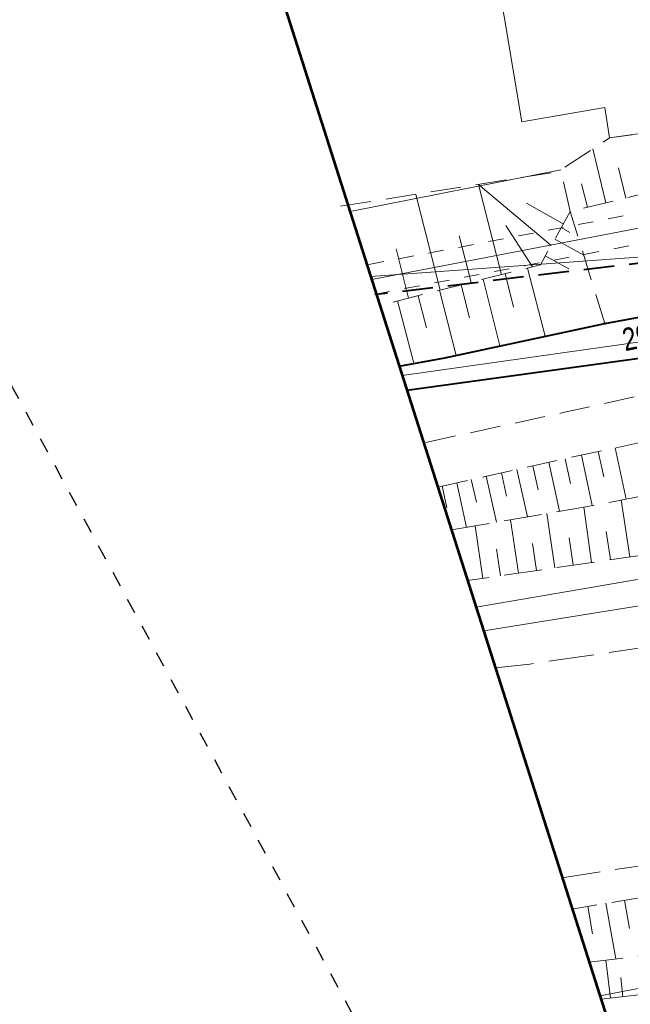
# Model space of a CAD drawing. Header units: metres. Extents: x 7437397 to 7437781, y 5556608 to 5556944.
# Tile 3 of 46: x 7437458 to 7437478, y 5556660 to 5556692. Entities that reach past the tile are written whole.
import ezdxf

# ---------------------------------------------------------------- set-up
doc = ezdxf.new("R2010")
doc.units = ezdxf.units.M
doc.header["$MEASUREMENT"] = 0
for name, pattern in [('0.5_0.5', [1.5, 0.5, -0.5, 0.5]), ('BUBZ01-500', [1.75, 1.25, -0.5]), ('KTCR02-500', [1.5, 1, -0.5]), ('KTJZ01-500', [2, 1.5, -0.5]), ('PTRW01_01-500', [1, 0.5, -0.5])]:
    doc.linetypes.add(name, pattern=pattern)
for name, color, linetype, lineweight in [('BUBZ01', 250, 'Continuous', 5), ('BUIB02_01', 250, 'Continuous', 5), ('BUIB12_03', 250, 'Continuous', 5), ('EGBD03', 250, 'Continuous', 5), ('GAZ', 50, 'Continuous', 30), ('KTCR02', 250, 'Continuous', 5), ('KTJZ01', 250, 'Continuous', 5), ('KTOK01', 250, 'Continuous', 5), ('KTOK05_01', 250, 'Continuous', 5), ('MPZP', 250, 'Continuous', 5), ('punkt wysokościowy sztuczny', 7, 'Continuous', 5), ('RTPW02', 250, 'Continuous', 5), ('SUPE_01', 250, 'Continuous', 5), ('SUPG_01', 250, 'Continuous', 5), ('SUPT_01', 250, 'Continuous', 5), ('Warstwa 1', 250, 'Continuous', 5), ('Warstwa 2', 250, 'Continuous', 5)]:
    doc.layers.add(name, color=color, linetype=linetype, lineweight=lineweight)
doc.styles.get("Standard").update_dxf_attribs({"font": 'txt.shx', "width": 0.75})
doc.linetypes.add('KTOK01-500', pattern='A,1.75,[13,dgnlstyle-rozp_2015.shx,S=0.002778,R=0,X=0,Y=0],1.75', length=3.5)
doc.linetypes.add('KTOK05_01-500', pattern='A,3.75,[13,dgnlstyle-rozp_2015.shx,S=0.002778,R=0,X=0,Y=0],3.75', length=7.5)

# ---------------------------------------------------------------- blocks, each defined once
blk = doc.blocks.new('PW02')
at = {"layer": 'punkt wysokościowy sztuczny', "linetype": 'Continuous', "lineweight": 13}
h = blk.add_hatch(color=0, dxfattribs=at)
edge = h.paths.add_edge_path()
edge.add_arc((0, 0), 0.45, 0, 360)

msp = doc.modelspace()

# ---------------------------------------------------------------- linework, layer by layer
at = {"layer": 'BUBZ01', "color": 7, "linetype": 'Continuous', "lineweight": 13, "flags": 128}
for points in [[(7437477.55, 5556686.32), (7437477.12, 5556688.1)], [(7437478.2, 5556686.48), (7437477.96, 5556687.47)], [(7437476.94, 5556686.18), (7437476.75, 5556686.95)], [(7437475.75, 5556684.92), (7437473.37, 5556686.93)], [(7437474.12, 5556683.96), (7437473.37, 5556686.93)], [(7437472.11, 5556683.45), (7437471.31, 5556686.6)], [(7437476.15, 5556685.63), (7437474.94, 5556686.31)], [(7437475.14, 5556684.22), (7437474.26, 5556685.58)], [(7437476.08, 5556685.51), (7437476.36, 5556685.35)], [(7437473.12, 5556683.71), (7437472.73, 5556685.24)], [(7437475.87, 5556685.13), (7437476.82, 5556684.6)], [(7437471.07, 5556683.19), (7437470.66, 5556684.81)], [(7437475.56, 5556684.58), (7437476.33, 5556684.15)], [(7437474.98, 5556684.18), (7437475.55, 5556681.94)], [(7437473.52, 5556683.81), (7437474.07, 5556681.62)], [(7437474.24, 5556684), (7437474.52, 5556682.89)], [(7437472.09, 5556683.45), (7437472.63, 5556681.31)], [(7437472.8, 5556683.63), (7437473.07, 5556682.55)], [(7437470.71, 5556683.1), (7437471.24, 5556681.05)], [(7437471.39, 5556683.27), (7437471.66, 5556682.22)], [(7437477.85, 5556678.27), (7437478.21, 5556676.59)], [(7437476.21, 5556677.91), (7437476.39, 5556677.1)], [(7437476.75, 5556678.03), (7437477.1, 5556676.38)], [(7437477.3, 5556678.15), (7437477.48, 5556677.32)], [(7437474.63, 5556677.56), (7437474.98, 5556676.01)], [(7437475.15, 5556677.68), (7437475.33, 5556676.89)], [(7437475.67, 5556677.8), (7437476.03, 5556676.19)], [(7437473.13, 5556677.23), (7437473.3, 5556676.49)], [(7437473.62, 5556677.34), (7437473.96, 5556675.83)], [(7437474.12, 5556677.45), (7437474.29, 5556676.68)], [(7437472.17, 5556677.02), (7437472.33, 5556676.3)], [(7437472.65, 5556677.12), (7437472.97, 5556675.66)], [(7437477.08, 5556674.51), (7437476.82, 5556676.32)], [(7437478.33, 5556674.69), (7437478.05, 5556676.56)], [(7437475.87, 5556674.33), (7437475.61, 5556676.12)], [(7437473.51, 5556673.98), (7437473.26, 5556675.71)], [(7437474.68, 5556674.15), (7437474.42, 5556675.91)], [(7437476.47, 5556674.42), (7437476.34, 5556675.32)], [(7437477.7, 5556674.6), (7437477.56, 5556675.52)], [(7437475.27, 5556674.24), (7437475.14, 5556675.13)], [(7437474.09, 5556674.07), (7437473.96, 5556674.94)], [(7437478.16, 5556663.41), (7437478.32, 5556662.48)], [(7437476.96, 5556663.21), (7437477.11, 5556662.31)], [(7437477.55, 5556663.31), (7437477.87, 5556661.48)], [(7437477.7, 5556660.19), (7437477.55, 5556661.44)], [(7437478.11, 5556660.24), (7437478.04, 5556660.87)]]:
    msp.add_lwpolyline(points, dxfattribs=at)
at = {"layer": 'BUBZ01', "color": 7, "linetype": 'BUBZ01-500', "lineweight": 13, "flags": 128}
for points in [[(7437472.48, 5556675.574), (7437476.96, 5556676.35), (7437489.66, 5556678.77)], [(7437490.9, 5556677.26), (7437480.8, 5556675.05), (7437473.01, 5556673.91)], [(7437497.945, 5556666.794), (7437487.41, 5556664.95), (7437484.77, 5556664.54), (7437476.446, 5556663.116)], [(7437498.812, 5556664.903), (7437486.17, 5556662.45), (7437476.999, 5556661.379)], [(7437477.389, 5556660.156), (7437486.06, 5556661.15), (7437499.202, 5556664.052)]]:
    msp.add_lwpolyline(points, dxfattribs=at)
at = {"layer": 'BUIB02_01', "color": 7, "linetype": 'Continuous', "lineweight": 13}
msp.add_line((7437476.07, 5556687.41), (7437469.205, 5556686.045), dxfattribs=at)
at = {"layer": 'BUIB02_01', "color": 212, "linetype": 'Continuous', "lineweight": 40, "flags": 128}
msp.add_lwpolyline([(7437471.018, 5556680.168), (7437490.105, 5556682.798), (7437506.941, 5556685.963), (7437514.516, 5556687.29), (7437530.92, 5556693.586), (7437543.72, 5556699.172), (7437579.76, 5556716.205), (7437631.582, 5556743.722), (7437615.039, 5556772.576)], dxfattribs=at)
at = {"layer": 'BUIB12_03', "color": 7, "linetype": 'Continuous', "lineweight": 13, "flags": 128}
msp.add_lwpolyline([(7437473.91, 5556694.22), (7437474.79, 5556688.98), (7437477.51, 5556689.46), (7437477.67, 5556688.46), (7437491.75, 5556690.45), (7437490.87, 5556696.69), (7437473.91, 5556694.22)], close=True, dxfattribs=at)
at = {"layer": 'EGBD03', "color": 96, "linetype": 'Continuous', "lineweight": 13}
for p, q in [((7437490.335, 5556683.406), (7437470.864, 5556680.65)), ((7437499.024, 5556664.441), (7437477.352, 5556660.27))]:
    msp.add_line(p, q, dxfattribs=at)
at = {"layer": 'GAZ', "linetype": '0.5_0.5', "lineweight": 20}
for points in [[(7437469.765, 5556684.298), (7437501.754, 5556690.401), (7437504.987, 5556698.001), (7437509.601, 5556698.417), (7437540.527, 5556710.781), (7437572.311, 5556724.628), (7437597.435, 5556738.152)], [(7437469.953, 5556683.316), (7437502.466, 5556689.519), (7437505.673, 5556697.059), (7437509.837, 5556697.434), (7437540.913, 5556709.859), (7437572.749, 5556723.728), (7437597.909, 5556737.272)]]:
    msp.add_lwpolyline(points, dxfattribs=at)
at = {"layer": 'KTCR02', "color": 7, "linetype": 'KTCR02-500', "lineweight": 13}
for p, q in [((7437476.38, 5556686.04), (7437476.07, 5556687.41)), ((7437477.51, 5556682.36), (7437476.38, 5556686.04))]:
    msp.add_line(p, q, dxfattribs=at)
at = {"layer": 'KTCR02', "color": 7, "linetype": 'KTCR02-500', "lineweight": 13, "flags": 128}
for points in [[(7437468.84, 5556686.21), (7437475.98, 5556687.35), (7437477.67, 5556688.46), (7437482.19, 5556689.06), (7437487.397, 5556689.817)], [(7437488.087, 5556688.312), (7437486.14, 5556687.93), (7437482.5, 5556687.53), (7437476.38, 5556686.04)], [(7437476.38, 5556686.04), (7437475.4, 5556684.29), (7437470.131, 5556682.952)], [(7437490.19, 5556682.55), (7437476.15, 5556679.43), (7437471.569, 5556678.437)], [(7437472.031, 5556676.985), (7437476.68, 5556678.02), (7437490.09, 5556680.89)]]:
    msp.add_lwpolyline(points, dxfattribs=at)
at = {"layer": 'KTJZ01', "color": 7, "linetype": 'KTJZ01-500', "lineweight": 13, "flags": 128}
for points in [[(7437492.9, 5556674.29), (7437483.95, 5556672.46), (7437475.05, 5556671.17), (7437473.923, 5556671.041)], [(7437487.24, 5556665.88), (7437484.67, 5556665.46), (7437476.118, 5556664.147)]]:
    msp.add_lwpolyline(points, dxfattribs=at)
at = {"layer": 'KTOK01', "color": 7, "linetype": 'KTOK01-500', "lineweight": 13, "flags": 128}
msp.add_lwpolyline([(7437506.73, 5556678.47), (7437490.14, 5556674.93), (7437473.536, 5556672.257)], dxfattribs=at)
at = {"layer": 'KTOK05_01', "color": 7, "linetype": 'KTOK05_01-500', "lineweight": 40, "flags": 128}
msp.add_lwpolyline([(7437470.765, 5556680.962), (7437472.26, 5556681.23), (7437477.51, 5556682.36), (7437492.58, 5556685.14), (7437495.66, 5556685.59), (7437503.37, 5556687.26), (7437498.93, 5556698.16)], dxfattribs=at)
at = {"layer": 'MPZP', "color": 212, "linetype": 'KTCR02-500', "lineweight": 40, "flags": 128}
msp.add_lwpolyline([(7437497.375, 5556710.955), (7437506.891, 5556692.994), (7437504.828, 5556688.703), (7437494.07, 5556686.185), (7437470.017, 5556683.31)], dxfattribs=at)
at = {"layer": 'SUPE_01', "color": 1, "linetype": 'Continuous', "lineweight": 13, "flags": 128}
msp.add_lwpolyline([(7437513.451, 5556689.173), (7437513.987, 5556685.841), (7437512.818, 5556682.675), (7437510.206, 5556680.962), (7437500.974, 5556678.503), (7437488.15, 5556675.589), (7437473.288, 5556673.036)], dxfattribs=at)
at = {"layer": 'SUPG_01', "color": 52, "linetype": 'Continuous', "lineweight": 13, "flags": 128}
msp.add_lwpolyline([(7437469.859, 5556683.807), (7437484.7, 5556686.66), (7437502.11, 5556689.96), (7437505.33, 5556697.53)], dxfattribs=at)
at = {"layer": 'SUPT_01', "color": 30, "linetype": 'Continuous', "lineweight": 13}
msp.add_line((7437485.362, 5556685.024), (7437469.828, 5556683.905), dxfattribs=at)
at = {"layer": 'Warstwa 1', "color": 207, "linetype": 'Continuous', "lineweight": 53, "true_color": 0x6e1e6e, "flags": 128}
msp.add_lwpolyline([(7437466.384, 5556694.725), (7437479.253, 5556654.299), (7437507.556, 5556623.548), (7437507.556, 5556623.548), (7437761.553, 5556761.255), (7437724.258, 5556829.774), (7437466.384, 5556694.725)], close=True, dxfattribs=at)
at = {"layer": 'Warstwa 2', "color": 5, "linetype": 'PTRW01_01-500', "lineweight": 30, "flags": 128}
msp.add_lwpolyline([(7437497.381, 5556607.746), (7437776.307, 5556758.981), (7437676.21, 5556943.59), (7437397.285, 5556792.356), (7437497.381, 5556607.746)], close=True, dxfattribs=at)

# ---------------------------------------------------------------- block references
at = {"layer": 'RTPW02', "color": 7, "linetype": 'Continuous', "lineweight": 13, "xscale": 0.1, "yscale": 0.1, "zscale": 0.1}
msp.add_blockref('PW02', (7437477.51, 5556682.36), dxfattribs=at)

# ---------------------------------------------------------------- texts
at = {"layer": 'RTPW02', "color": 7, "linetype": 'Continuous', "lineweight": 13, "insert": (7437478.03, 5556682.18), "char_height": 0.75, "attachment_point": 1, "rotation": 11.506, "line_spacing_factor": 0.6}
msp.add_mtext('\\FWORKING_1250;\\H1x;\\W0.8;290.27', dxfattribs=at)

doc.saveas('drawing.dxf')
